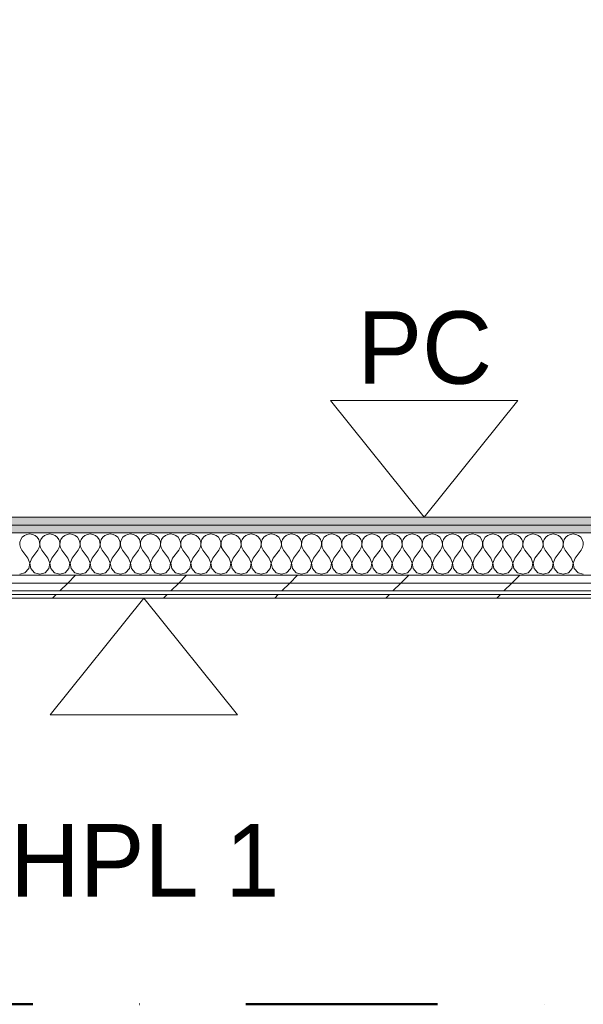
# Model space of a CAD drawing. Header units: millimetres. Extents: x -30280 to 22128, y -17757 to 4746.
# Tile 135 of 173: x -3350 to -2417, y -17757 to -16126. Entities that reach past the tile are written whole.
import ezdxf

# ---------------------------------------------------------------- set-up
doc = ezdxf.new("R2010")
doc.units = ezdxf.units.MM
doc.header["$MEASUREMENT"] = 0
doc.linetypes.add('Punto & Rayas', pattern=[670.277762, 317.5, -176.388889, 0, -176.388874])
doc.linetypes.add('Wipeout_Contour', pattern=[1000, 0, -1000])
for name, color, linetype, lineweight, true_color in [('01_2D_Ambit_Pluma_Nº__242', 7, 'Continuous', 50, 0xfb0013), ('Nuevo_08_E_Envans secs_Pluma_Nº__102', 7, 'Continuous', 5, 0xcccccc), ('Nuevo_08_E_Envans secs_Pluma_Nº__171', 171, 'Continuous', 13, 0xaaaaff), ('Nuevo_08_E_Envans secs_Pluma_Nº__177', 7, 'Continuous', 15, 0xf7e046), ('Nuevo_08_E_Envans secs_Pluma_Nº__79', 7, 'Continuous', 5, 0xaaffd5)]:
    doc.layers.add(name, color=color, linetype=linetype, lineweight=lineweight, true_color=true_color)
doc.layers.add('Nuevo_01_2D_Acabats_Pluma_Nº__20', color=1, linetype='Continuous', lineweight=5)
doc.layers.add('Nuevo_08_E_Envans secs_Pluma_Nº__1', color=7, linetype='Continuous', lineweight=5)
doc.layers.add('Nuevo_08_E_Envans secs', color=7, linetype='Continuous')
doc.styles.add('Estilo_Generado_1', font='txt')
pattern_1 = [(45, (0, 0), (-183.8478, 183.8478), [195, -65]), (45, (7e-14, 183.85), (-183.8478, 183.8478), [195, -65])]

# ---------------------------------------------------------------- blocks, each defined once
blk = doc.blocks.new('*X452')
at = {"layer": 'Nuevo_08_E_Envans secs_Pluma_Nº__102', "color": 254, "linetype": 'Continuous', "lineweight": 5, "true_color": 0xcccccc}
for p, q in [((-3348.2, -16986.9), (-3349.7, -16991.2)), ((-3345.6, -16983.1), (-3348.2, -16986.9)), ((-3342.1, -16980.1), (-3345.6, -16983.1)), ((-3337.9, -16978.3), (-3342.1, -16980.1)), ((-3333.3, -16977.6), (-3337.9, -16978.3)), ((-3328.8, -16978.3), (-3333.3, -16977.6)), ((-3324.6, -16980.1), (-3328.8, -16978.3)), ((-3321, -16983.1), (-3324.6, -16980.1)), ((-3318.4, -16986.9), (-3321, -16983.1)), ((-3317, -16991.2), (-3318.4, -16986.9)), ((-3314.9, -16986.9), (-3316.4, -16991.2)), ((-3312.3, -16983.1), (-3314.9, -16986.9)), ((-3308.8, -16980.1), (-3312.3, -16983.1)), ((-3304.6, -16978.3), (-3308.8, -16980.1)), ((-3300, -16977.6), (-3304.6, -16978.3)), ((-3295.4, -16978.3), (-3300, -16977.6)), ((-3291.2, -16980.1), (-3295.4, -16978.3)), ((-3287.7, -16983.1), (-3291.2, -16980.1)), ((-3285.1, -16986.9), (-3287.7, -16983.1)), ((-3283.6, -16991.2), (-3285.1, -16986.9)), ((-3281.6, -16986.9), (-3283, -16991.2)), ((-3279, -16983.1), (-3281.6, -16986.9)), ((-3275.4, -16980.1), (-3279, -16983.1)), ((-3271.2, -16978.3), (-3275.4, -16980.1)), ((-3266.7, -16977.6), (-3271.2, -16978.3)), ((-3262.1, -16978.3), (-3266.7, -16977.6)), ((-3257.9, -16980.1), (-3262.1, -16978.3)), ((-3254.4, -16983.1), (-3257.9, -16980.1)), ((-3251.8, -16986.9), (-3254.4, -16983.1)), ((-3250.3, -16991.2), (-3251.8, -16986.9)), ((-3248.2, -16986.9), (-3249.7, -16991.2)), ((-3245.6, -16983.1), (-3248.2, -16986.9)), ((-3242.1, -16980.1), (-3245.6, -16983.1)), ((-3237.9, -16978.3), (-3242.1, -16980.1)), ((-3233.3, -16977.6), (-3237.9, -16978.3)), ((-3228.8, -16978.3), (-3233.3, -16977.6)), ((-3224.6, -16980.1), (-3228.8, -16978.3)), ((-3221, -16983.1), (-3224.6, -16980.1)), ((-3218.4, -16986.9), (-3221, -16983.1)), ((-3217, -16991.2), (-3218.4, -16986.9)), ((-3214.9, -16986.9), (-3216.4, -16991.2)), ((-3212.3, -16983.1), (-3214.9, -16986.9)), ((-3208.8, -16980.1), (-3212.3, -16983.1)), ((-3204.6, -16978.3), (-3208.8, -16980.1)), ((-3200, -16977.6), (-3204.6, -16978.3)), ((-3195.4, -16978.3), (-3200, -16977.6)), ((-3191.2, -16980.1), (-3195.4, -16978.3)), ((-3187.7, -16983.1), (-3191.2, -16980.1)), ((-3185.1, -16986.9), (-3187.7, -16983.1)), ((-3183.6, -16991.2), (-3185.1, -16986.9)), ((-3181.6, -16986.9), (-3183, -16991.2)), ((-3179, -16983.1), (-3181.6, -16986.9)), ((-3175.4, -16980.1), (-3179, -16983.1)), ((-3171.2, -16978.3), (-3175.4, -16980.1)), ((-3166.7, -16977.6), (-3171.2, -16978.3)), ((-3162.1, -16978.3), (-3166.7, -16977.6)), ((-3157.9, -16980.1), (-3162.1, -16978.3)), ((-3154.4, -16983.1), (-3157.9, -16980.1)), ((-3151.8, -16986.9), (-3154.4, -16983.1)), ((-3150.3, -16991.2), (-3151.8, -16986.9)), ((-3148.2, -16986.9), (-3149.7, -16991.2)), ((-3145.6, -16983.1), (-3148.2, -16986.9)), ((-3142.1, -16980.1), (-3145.6, -16983.1)), ((-3137.9, -16978.3), (-3142.1, -16980.1)), ((-3133.3, -16977.6), (-3137.9, -16978.3)), ((-3128.8, -16978.3), (-3133.3, -16977.6)), ((-3124.6, -16980.1), (-3128.8, -16978.3)), ((-3121, -16983.1), (-3124.6, -16980.1)), ((-3118.4, -16986.9), (-3121, -16983.1)), ((-3117, -16991.2), (-3118.4, -16986.9)), ((-3114.9, -16986.9), (-3116.4, -16991.2)), ((-3112.3, -16983.1), (-3114.9, -16986.9)), ((-3108.8, -16980.1), (-3112.3, -16983.1)), ((-3104.6, -16978.3), (-3108.8, -16980.1)), ((-3100, -16977.6), (-3104.6, -16978.3)), ((-3095.4, -16978.3), (-3100, -16977.6)), ((-3091.2, -16980.1), (-3095.4, -16978.3)), ((-3087.7, -16983.1), (-3091.2, -16980.1)), ((-3085.1, -16986.9), (-3087.7, -16983.1)), ((-3083.6, -16991.2), (-3085.1, -16986.9)), ((-3081.6, -16986.9), (-3083, -16991.2)), ((-3079, -16983.1), (-3081.6, -16986.9)), ((-3075.4, -16980.1), (-3079, -16983.1)), ((-3071.2, -16978.3), (-3075.4, -16980.1)), ((-3066.7, -16977.6), (-3071.2, -16978.3)), ((-3062.1, -16978.3), (-3066.7, -16977.6)), ((-3057.9, -16980.1), (-3062.1, -16978.3)), ((-3054.4, -16983.1), (-3057.9, -16980.1)), ((-3051.8, -16986.9), (-3054.4, -16983.1)), ((-3050.3, -16991.2), (-3051.8, -16986.9)), ((-3048.2, -16986.9), (-3049.7, -16991.2)), ((-3045.6, -16983.1), (-3048.2, -16986.9)), ((-3042.1, -16980.1), (-3045.6, -16983.1)), ((-3037.9, -16978.3), (-3042.1, -16980.1)), ((-3033.3, -16977.6), (-3037.9, -16978.3)), ((-3028.8, -16978.3), (-3033.3, -16977.6)), ((-3024.6, -16980.1), (-3028.8, -16978.3)), ((-3021, -16983.1), (-3024.6, -16980.1)), ((-3018.4, -16986.9), (-3021, -16983.1)), ((-3017, -16991.2), (-3018.4, -16986.9)), ((-3014.9, -16986.9), (-3016.4, -16991.2)), ((-3012.3, -16983.1), (-3014.9, -16986.9)), ((-3008.8, -16980.1), (-3012.3, -16983.1)), ((-3004.6, -16978.3), (-3008.8, -16980.1)), ((-3000, -16977.6), (-3004.6, -16978.3)), ((-2995.4, -16978.3), (-3000, -16977.6)), ((-2991.2, -16980.1), (-2995.4, -16978.3)), ((-2987.7, -16983.1), (-2991.2, -16980.1)), ((-2985.1, -16986.9), (-2987.7, -16983.1)), ((-2983.6, -16991.2), (-2985.1, -16986.9)), ((-2981.6, -16986.9), (-2983, -16991.2)), ((-2979, -16983.1), (-2981.6, -16986.9)), ((-2975.4, -16980.1), (-2979, -16983.1)), ((-2971.2, -16978.3), (-2975.4, -16980.1)), ((-2966.7, -16977.6), (-2971.2, -16978.3)), ((-2962.1, -16978.3), (-2966.7, -16977.6)), ((-2957.9, -16980.1), (-2962.1, -16978.3)), ((-2954.4, -16983.1), (-2957.9, -16980.1)), ((-2951.8, -16986.9), (-2954.4, -16983.1)), ((-2950.3, -16991.2), (-2951.8, -16986.9)), ((-2948.2, -16986.9), (-2949.7, -16991.2)), ((-2945.6, -16983.1), (-2948.2, -16986.9)), ((-2942.1, -16980.1), (-2945.6, -16983.1)), ((-2937.9, -16978.3), (-2942.1, -16980.1)), ((-2933.3, -16977.6), (-2937.9, -16978.3)), ((-2928.8, -16978.3), (-2933.3, -16977.6)), ((-2924.6, -16980.1), (-2928.8, -16978.3)), ((-2921, -16983.1), (-2924.6, -16980.1)), ((-2918.4, -16986.9), (-2921, -16983.1)), ((-2917, -16991.2), (-2918.4, -16986.9)), ((-2914.9, -16986.9), (-2916.4, -16991.2)), ((-2912.3, -16983.1), (-2914.9, -16986.9)), ((-2908.8, -16980.1), (-2912.3, -16983.1)), ((-2904.6, -16978.3), (-2908.8, -16980.1)), ((-2900, -16977.6), (-2904.6, -16978.3)), ((-2895.4, -16978.3), (-2900, -16977.6)), ((-2891.2, -16980.1), (-2895.4, -16978.3)), ((-2887.7, -16983.1), (-2891.2, -16980.1)), ((-2885.1, -16986.9), (-2887.7, -16983.1)), ((-2883.6, -16991.2), (-2885.1, -16986.9)), ((-2881.6, -16986.9), (-2883, -16991.2)), ((-2879, -16983.1), (-2881.6, -16986.9)), ((-2875.4, -16980.1), (-2879, -16983.1)), ((-2871.2, -16978.3), (-2875.4, -16980.1)), ((-2866.7, -16977.6), (-2871.2, -16978.3)), ((-2862.1, -16978.3), (-2866.7, -16977.6)), ((-2857.9, -16980.1), (-2862.1, -16978.3)), ((-2854.4, -16983.1), (-2857.9, -16980.1)), ((-2851.8, -16986.9), (-2854.4, -16983.1)), ((-2850.3, -16991.2), (-2851.8, -16986.9)), ((-2848.2, -16986.9), (-2849.7, -16991.2)), ((-2845.6, -16983.1), (-2848.2, -16986.9)), ((-2842.1, -16980.1), (-2845.6, -16983.1)), ((-2837.9, -16978.3), (-2842.1, -16980.1)), ((-2833.3, -16977.6), (-2837.9, -16978.3)), ((-2828.8, -16978.3), (-2833.3, -16977.6)), ((-2824.6, -16980.1), (-2828.8, -16978.3)), ((-2821, -16983.1), (-2824.6, -16980.1)), ((-2818.4, -16986.9), (-2821, -16983.1)), ((-2817, -16991.2), (-2818.4, -16986.9)), ((-2814.9, -16986.9), (-2816.4, -16991.2)), ((-2812.3, -16983.1), (-2814.9, -16986.9)), ((-2808.8, -16980.1), (-2812.3, -16983.1)), ((-2804.6, -16978.3), (-2808.8, -16980.1)), ((-2800, -16977.6), (-2804.6, -16978.3)), ((-2795.4, -16978.3), (-2800, -16977.6)), ((-2791.2, -16980.1), (-2795.4, -16978.3)), ((-2787.7, -16983.1), (-2791.2, -16980.1)), ((-2785.1, -16986.9), (-2787.7, -16983.1)), ((-2783.6, -16991.2), (-2785.1, -16986.9)), ((-2781.6, -16986.9), (-2783, -16991.2)), ((-2779, -16983.1), (-2781.6, -16986.9)), ((-2775.4, -16980.1), (-2779, -16983.1)), ((-2771.2, -16978.3), (-2775.4, -16980.1)), ((-2766.7, -16977.6), (-2771.2, -16978.3)), ((-2762.1, -16978.3), (-2766.7, -16977.6)), ((-2757.9, -16980.1), (-2762.1, -16978.3)), ((-2754.4, -16983.1), (-2757.9, -16980.1)), ((-2751.8, -16986.9), (-2754.4, -16983.1)), ((-2750.3, -16991.2), (-2751.8, -16986.9)), ((-2748.2, -16986.9), (-2749.7, -16991.2)), ((-2745.6, -16983.1), (-2748.2, -16986.9)), ((-2742.1, -16980.1), (-2745.6, -16983.1)), ((-2737.9, -16978.3), (-2742.1, -16980.1)), ((-2733.3, -16977.6), (-2737.9, -16978.3)), ((-2728.8, -16978.3), (-2733.3, -16977.6)), ((-2724.6, -16980.1), (-2728.8, -16978.3)), ((-2721, -16983.1), (-2724.6, -16980.1)), ((-2718.4, -16986.9), (-2721, -16983.1)), ((-2717, -16991.2), (-2718.4, -16986.9)), ((-2714.9, -16986.9), (-2716.4, -16991.2)), ((-2712.3, -16983.1), (-2714.9, -16986.9)), ((-2708.8, -16980.1), (-2712.3, -16983.1)), ((-2704.6, -16978.3), (-2708.8, -16980.1)), ((-2700, -16977.6), (-2704.6, -16978.3)), ((-2695.4, -16978.3), (-2700, -16977.6)), ((-2691.2, -16980.1), (-2695.4, -16978.3)), ((-2687.7, -16983.1), (-2691.2, -16980.1)), ((-2685.1, -16986.9), (-2687.7, -16983.1)), ((-2683.6, -16991.2), (-2685.1, -16986.9)), ((-2681.6, -16986.9), (-2683, -16991.2)), ((-2679, -16983.1), (-2681.6, -16986.9)), ((-2675.4, -16980.1), (-2679, -16983.1)), ((-2671.2, -16978.3), (-2675.4, -16980.1)), ((-2666.7, -16977.6), (-2671.2, -16978.3)), ((-2662.1, -16978.3), (-2666.7, -16977.6)), ((-2657.9, -16980.1), (-2662.1, -16978.3)), ((-2654.4, -16983.1), (-2657.9, -16980.1)), ((-2651.8, -16986.9), (-2654.4, -16983.1)), ((-2650.3, -16991.2), (-2651.8, -16986.9)), ((-2648.2, -16986.9), (-2649.7, -16991.2)), ((-2645.6, -16983.1), (-2648.2, -16986.9)), ((-2642.1, -16980.1), (-2645.6, -16983.1)), ((-2637.9, -16978.3), (-2642.1, -16980.1)), ((-2633.3, -16977.6), (-2637.9, -16978.3)), ((-2628.8, -16978.3), (-2633.3, -16977.6)), ((-2624.6, -16980.1), (-2628.8, -16978.3)), ((-2621, -16983.1), (-2624.6, -16980.1)), ((-2618.4, -16986.9), (-2621, -16983.1)), ((-2617, -16991.2), (-2618.4, -16986.9)), ((-2614.9, -16986.9), (-2616.4, -16991.2)), ((-2612.3, -16983.1), (-2614.9, -16986.9)), ((-2608.8, -16980.1), (-2612.3, -16983.1)), ((-2604.6, -16978.3), (-2608.8, -16980.1)), ((-2600, -16977.6), (-2604.6, -16978.3)), ((-2595.4, -16978.3), (-2600, -16977.6)), ((-2591.2, -16980.1), (-2595.4, -16978.3)), ((-2587.7, -16983.1), (-2591.2, -16980.1)), ((-2585.1, -16986.9), (-2587.7, -16983.1)), ((-2583.6, -16991.2), (-2585.1, -16986.9)), ((-2581.6, -16986.9), (-2583, -16991.2)), ((-2579, -16983.1), (-2581.6, -16986.9)), ((-2575.4, -16980.1), (-2579, -16983.1)), ((-2571.2, -16978.3), (-2575.4, -16980.1)), ((-2566.7, -16977.6), (-2571.2, -16978.3)), ((-2562.1, -16978.3), (-2566.7, -16977.6)), ((-2557.9, -16980.1), (-2562.1, -16978.3)), ((-2554.4, -16983.1), (-2557.9, -16980.1)), ((-2551.8, -16986.9), (-2554.4, -16983.1)), ((-2550.3, -16991.2), (-2551.8, -16986.9)), ((-2548.2, -16986.9), (-2549.7, -16991.2)), ((-2545.6, -16983.1), (-2548.2, -16986.9)), ((-2542.1, -16980.1), (-2545.6, -16983.1)), ((-2537.9, -16978.3), (-2542.1, -16980.1)), ((-2533.3, -16977.6), (-2537.9, -16978.3)), ((-2528.8, -16978.3), (-2533.3, -16977.6)), ((-2524.6, -16980.1), (-2528.8, -16978.3)), ((-2521, -16983.1), (-2524.6, -16980.1)), ((-2518.4, -16986.9), (-2521, -16983.1)), ((-2517, -16991.2), (-2518.4, -16986.9)), ((-2514.9, -16986.9), (-2516.4, -16991.2)), ((-2512.3, -16983.1), (-2514.9, -16986.9)), ((-2508.8, -16980.1), (-2512.3, -16983.1)), ((-2504.6, -16978.3), (-2508.8, -16980.1)), ((-2500, -16977.6), (-2504.6, -16978.3)), ((-2495.4, -16978.3), (-2500, -16977.6)), ((-2491.2, -16980.1), (-2495.4, -16978.3)), ((-2487.7, -16983.1), (-2491.2, -16980.1)), ((-2485.1, -16986.9), (-2487.7, -16983.1)), ((-2483.6, -16991.2), (-2485.1, -16986.9)), ((-2481.6, -16986.9), (-2483, -16991.2)), ((-2479, -16983.1), (-2481.6, -16986.9)), ((-2475.4, -16980.1), (-2479, -16983.1)), ((-2471.2, -16978.3), (-2475.4, -16980.1)), ((-2466.7, -16977.6), (-2471.2, -16978.3)), ((-2462.1, -16978.3), (-2466.7, -16977.6)), ((-2457.9, -16980.1), (-2462.1, -16978.3)), ((-2454.4, -16983.1), (-2457.9, -16980.1)), ((-2451.8, -16986.9), (-2454.4, -16983.1)), ((-2450.3, -16991.2), (-2451.8, -16986.9)), ((-2448.2, -16986.9), (-2449.7, -16991.2)), ((-2445.6, -16983.1), (-2448.2, -16986.9)), ((-2442.1, -16980.1), (-2445.6, -16983.1)), ((-2437.9, -16978.3), (-2442.1, -16980.1)), ((-2433.3, -16977.6), (-2437.9, -16978.3)), ((-2428.8, -16978.3), (-2433.3, -16977.6)), ((-2424.6, -16980.1), (-2428.8, -16978.3)), ((-2421, -16983.1), (-2424.6, -16980.1)), ((-2418.4, -16986.9), (-2421, -16983.1)), ((-2417, -16991.2), (-2418.4, -16986.9)), ((-3349.7, -16991.2), (-3349.9, -16995.8)), ((-3349.9, -16995.8), (-3348.9, -17000.3)), ((-3348.9, -17000.3), (-3346.7, -17004.3)), ((-3336.7, -17017.6), (-3346.7, -17004.3)), ((-3330, -17017.6), (-3320, -17004.3)), ((-3320, -17004.3), (-3317.8, -17000.3)), ((-3317.8, -17000.3), (-3316.7, -16995.8)), ((-3316.7, -16995.8), (-3317, -16991.2)), ((-3316.4, -16991.2), (-3316.6, -16995.8)), ((-3316.6, -16995.8), (-3315.6, -17000.3)), ((-3315.6, -17000.3), (-3313.3, -17004.3)), ((-3303.3, -17017.6), (-3313.3, -17004.3)), ((-3296.7, -17017.6), (-3286.7, -17004.3)), ((-3286.7, -17004.3), (-3284.4, -17000.3)), ((-3284.4, -17000.3), (-3283.4, -16995.8)), ((-3283.4, -16995.8), (-3283.6, -16991.2)), ((-3283, -16991.2), (-3283.3, -16995.8)), ((-3283.3, -16995.8), (-3282.2, -17000.3)), ((-3282.2, -17000.3), (-3280, -17004.3)), ((-3270, -17017.6), (-3280, -17004.3)), ((-3263.3, -17017.6), (-3253.3, -17004.3)), ((-3253.3, -17004.3), (-3251.1, -17000.3)), ((-3251.1, -17000.3), (-3250.1, -16995.8)), ((-3250.1, -16995.8), (-3250.3, -16991.2)), ((-3249.7, -16991.2), (-3249.9, -16995.8)), ((-3249.9, -16995.8), (-3248.9, -17000.3)), ((-3248.9, -17000.3), (-3246.7, -17004.3)), ((-3236.7, -17017.6), (-3246.7, -17004.3)), ((-3230, -17017.6), (-3220, -17004.3)), ((-3220, -17004.3), (-3217.8, -17000.3)), ((-3217.8, -17000.3), (-3216.7, -16995.8)), ((-3216.7, -16995.8), (-3217, -16991.2)), ((-3216.4, -16991.2), (-3216.6, -16995.8)), ((-3216.6, -16995.8), (-3215.6, -17000.3)), ((-3215.6, -17000.3), (-3213.3, -17004.3)), ((-3203.3, -17017.6), (-3213.3, -17004.3)), ((-3196.7, -17017.6), (-3186.7, -17004.3)), ((-3186.7, -17004.3), (-3184.4, -17000.3)), ((-3184.4, -17000.3), (-3183.4, -16995.8)), ((-3183.4, -16995.8), (-3183.6, -16991.2)), ((-3183, -16991.2), (-3183.3, -16995.8)), ((-3183.3, -16995.8), (-3182.2, -17000.3)), ((-3182.2, -17000.3), (-3180, -17004.3)), ((-3170, -17017.6), (-3180, -17004.3)), ((-3163.3, -17017.6), (-3153.3, -17004.3)), ((-3153.3, -17004.3), (-3151.1, -17000.3)), ((-3151.1, -17000.3), (-3150.1, -16995.8)), ((-3150.1, -16995.8), (-3150.3, -16991.2)), ((-3149.7, -16991.2), (-3149.9, -16995.8)), ((-3149.9, -16995.8), (-3148.9, -17000.3)), ((-3148.9, -17000.3), (-3146.7, -17004.3)), ((-3136.7, -17017.6), (-3146.7, -17004.3)), ((-3130, -17017.6), (-3120, -17004.3)), ((-3120, -17004.3), (-3117.8, -17000.3)), ((-3117.8, -17000.3), (-3116.7, -16995.8)), ((-3116.7, -16995.8), (-3117, -16991.2)), ((-3116.4, -16991.2), (-3116.6, -16995.8)), ((-3116.6, -16995.8), (-3115.6, -17000.3)), ((-3115.6, -17000.3), (-3113.3, -17004.3)), ((-3103.3, -17017.6), (-3113.3, -17004.3)), ((-3096.7, -17017.6), (-3086.7, -17004.3)), ((-3086.7, -17004.3), (-3084.4, -17000.3)), ((-3084.4, -17000.3), (-3083.4, -16995.8)), ((-3083.4, -16995.8), (-3083.6, -16991.2)), ((-3083, -16991.2), (-3083.3, -16995.8)), ((-3083.3, -16995.8), (-3082.2, -17000.3)), ((-3082.2, -17000.3), (-3080, -17004.3)), ((-3070, -17017.6), (-3080, -17004.3)), ((-3063.3, -17017.6), (-3053.3, -17004.3)), ((-3053.3, -17004.3), (-3051.1, -17000.3)), ((-3051.1, -17000.3), (-3050.1, -16995.8)), ((-3050.1, -16995.8), (-3050.3, -16991.2)), ((-3049.7, -16991.2), (-3049.9, -16995.8)), ((-3049.9, -16995.8), (-3048.9, -17000.3)), ((-3048.9, -17000.3), (-3046.7, -17004.3)), ((-3036.7, -17017.6), (-3046.7, -17004.3)), ((-3030, -17017.6), (-3020, -17004.3)), ((-3020, -17004.3), (-3017.8, -17000.3)), ((-3017.8, -17000.3), (-3016.7, -16995.8)), ((-3016.7, -16995.8), (-3017, -16991.2)), ((-3016.4, -16991.2), (-3016.6, -16995.8)), ((-3016.6, -16995.8), (-3015.6, -17000.3)), ((-3015.6, -17000.3), (-3013.3, -17004.3)), ((-3003.3, -17017.6), (-3013.3, -17004.3)), ((-2996.7, -17017.6), (-2986.7, -17004.3)), ((-2986.7, -17004.3), (-2984.4, -17000.3)), ((-2984.4, -17000.3), (-2983.4, -16995.8)), ((-2983.4, -16995.8), (-2983.6, -16991.2)), ((-2983, -16991.2), (-2983.3, -16995.8)), ((-2983.3, -16995.8), (-2982.2, -17000.3)), ((-2982.2, -17000.3), (-2980, -17004.3)), ((-2970, -17017.6), (-2980, -17004.3)), ((-2963.3, -17017.6), (-2953.3, -17004.3)), ((-2953.3, -17004.3), (-2951.1, -17000.3)), ((-2951.1, -17000.3), (-2950.1, -16995.8)), ((-2950.1, -16995.8), (-2950.3, -16991.2)), ((-2949.7, -16991.2), (-2949.9, -16995.8)), ((-2949.9, -16995.8), (-2948.9, -17000.3)), ((-2948.9, -17000.3), (-2946.7, -17004.3)), ((-2936.7, -17017.6), (-2946.7, -17004.3)), ((-2930, -17017.6), (-2920, -17004.3)), ((-2920, -17004.3), (-2917.8, -17000.3)), ((-2917.8, -17000.3), (-2916.7, -16995.8)), ((-2916.7, -16995.8), (-2917, -16991.2)), ((-2916.4, -16991.2), (-2916.6, -16995.8)), ((-2916.6, -16995.8), (-2915.6, -17000.3)), ((-2915.6, -17000.3), (-2913.3, -17004.3)), ((-2903.3, -17017.6), (-2913.3, -17004.3)), ((-2896.7, -17017.6), (-2886.7, -17004.3)), ((-2886.7, -17004.3), (-2884.4, -17000.3)), ((-2884.4, -17000.3), (-2883.4, -16995.8)), ((-2883.4, -16995.8), (-2883.6, -16991.2)), ((-2883, -16991.2), (-2883.3, -16995.8)), ((-2883.3, -16995.8), (-2882.2, -17000.3)), ((-2882.2, -17000.3), (-2880, -17004.3)), ((-2870, -17017.6), (-2880, -17004.3)), ((-2863.3, -17017.6), (-2853.3, -17004.3)), ((-2853.3, -17004.3), (-2851.1, -17000.3)), ((-2851.1, -17000.3), (-2850.1, -16995.8)), ((-2850.1, -16995.8), (-2850.3, -16991.2)), ((-2849.7, -16991.2), (-2849.9, -16995.8)), ((-2849.9, -16995.8), (-2848.9, -17000.3)), ((-2848.9, -17000.3), (-2846.7, -17004.3)), ((-2836.7, -17017.6), (-2846.7, -17004.3)), ((-2830, -17017.6), (-2820, -17004.3)), ((-2820, -17004.3), (-2817.8, -17000.3)), ((-2817.8, -17000.3), (-2816.7, -16995.8)), ((-2816.7, -16995.8), (-2817, -16991.2)), ((-2816.4, -16991.2), (-2816.6, -16995.8)), ((-2816.6, -16995.8), (-2815.6, -17000.3)), ((-2815.6, -17000.3), (-2813.3, -17004.3)), ((-2803.3, -17017.6), (-2813.3, -17004.3)), ((-2796.7, -17017.6), (-2786.7, -17004.3)), ((-2786.7, -17004.3), (-2784.4, -17000.3)), ((-2784.4, -17000.3), (-2783.4, -16995.8)), ((-2783.4, -16995.8), (-2783.6, -16991.2)), ((-2783, -16991.2), (-2783.3, -16995.8)), ((-2783.3, -16995.8), (-2782.2, -17000.3)), ((-2782.2, -17000.3), (-2780, -17004.3)), ((-2770, -17017.6), (-2780, -17004.3)), ((-2763.3, -17017.6), (-2753.3, -17004.3)), ((-2753.3, -17004.3), (-2751.1, -17000.3)), ((-2751.1, -17000.3), (-2750.1, -16995.8)), ((-2750.1, -16995.8), (-2750.3, -16991.2)), ((-2749.7, -16991.2), (-2749.9, -16995.8)), ((-2749.9, -16995.8), (-2748.9, -17000.3)), ((-2748.9, -17000.3), (-2746.7, -17004.3)), ((-2736.7, -17017.6), (-2746.7, -17004.3)), ((-2730, -17017.6), (-2720, -17004.3)), ((-2720, -17004.3), (-2717.8, -17000.3)), ((-2717.8, -17000.3), (-2716.7, -16995.8)), ((-2716.7, -16995.8), (-2717, -16991.2)), ((-2716.4, -16991.2), (-2716.6, -16995.8)), ((-2716.6, -16995.8), (-2715.6, -17000.3)), ((-2715.6, -17000.3), (-2713.3, -17004.3)), ((-2703.3, -17017.6), (-2713.3, -17004.3)), ((-2696.7, -17017.6), (-2686.7, -17004.3)), ((-2686.7, -17004.3), (-2684.4, -17000.3)), ((-2684.4, -17000.3), (-2683.4, -16995.8)), ((-2683.4, -16995.8), (-2683.6, -16991.2)), ((-2683, -16991.2), (-2683.3, -16995.8)), ((-2683.3, -16995.8), (-2682.2, -17000.3)), ((-2682.2, -17000.3), (-2680, -17004.3)), ((-2670, -17017.6), (-2680, -17004.3)), ((-2663.3, -17017.6), (-2653.3, -17004.3)), ((-2653.3, -17004.3), (-2651.1, -17000.3)), ((-2651.1, -17000.3), (-2650.1, -16995.8)), ((-2650.1, -16995.8), (-2650.3, -16991.2)), ((-2649.7, -16991.2), (-2649.9, -16995.8)), ((-2649.9, -16995.8), (-2648.9, -17000.3)), ((-2648.9, -17000.3), (-2646.7, -17004.3)), ((-2636.7, -17017.6), (-2646.7, -17004.3)), ((-2630, -17017.6), (-2620, -17004.3)), ((-2620, -17004.3), (-2617.8, -17000.3)), ((-2617.8, -17000.3), (-2616.7, -16995.8)), ((-2616.7, -16995.8), (-2617, -16991.2)), ((-2616.4, -16991.2), (-2616.6, -16995.8)), ((-2616.6, -16995.8), (-2615.6, -17000.3)), ((-2615.6, -17000.3), (-2613.3, -17004.3)), ((-2603.3, -17017.6), (-2613.3, -17004.3)), ((-2596.7, -17017.6), (-2586.7, -17004.3)), ((-2586.7, -17004.3), (-2584.4, -17000.3)), ((-2584.4, -17000.3), (-2583.4, -16995.8)), ((-2583.4, -16995.8), (-2583.6, -16991.2)), ((-2583, -16991.2), (-2583.3, -16995.8)), ((-2583.3, -16995.8), (-2582.2, -17000.3)), ((-2582.2, -17000.3), (-2580, -17004.3)), ((-2570, -17017.6), (-2580, -17004.3)), ((-2563.3, -17017.6), (-2553.3, -17004.3)), ((-2553.3, -17004.3), (-2551.1, -17000.3)), ((-2551.1, -17000.3), (-2550.1, -16995.8)), ((-2550.1, -16995.8), (-2550.3, -16991.2)), ((-2549.7, -16991.2), (-2549.9, -16995.8)), ((-2549.9, -16995.8), (-2548.9, -17000.3)), ((-2548.9, -17000.3), (-2546.7, -17004.3)), ((-2536.7, -17017.6), (-2546.7, -17004.3)), ((-2530, -17017.6), (-2520, -17004.3)), ((-2520, -17004.3), (-2517.8, -17000.3)), ((-2517.8, -17000.3), (-2516.7, -16995.8)), ((-2516.7, -16995.8), (-2517, -16991.2)), ((-2516.4, -16991.2), (-2516.6, -16995.8)), ((-2516.6, -16995.8), (-2515.6, -17000.3)), ((-2515.6, -17000.3), (-2513.3, -17004.3)), ((-2503.3, -17017.6), (-2513.3, -17004.3)), ((-2496.7, -17017.6), (-2486.7, -17004.3)), ((-2486.7, -17004.3), (-2484.4, -17000.3)), ((-2484.4, -17000.3), (-2483.4, -16995.8)), ((-2483.4, -16995.8), (-2483.6, -16991.2)), ((-2483, -16991.2), (-2483.3, -16995.8)), ((-2483.3, -16995.8), (-2482.2, -17000.3)), ((-2482.2, -17000.3), (-2480, -17004.3)), ((-2470, -17017.6), (-2480, -17004.3)), ((-2463.3, -17017.6), (-2453.3, -17004.3)), ((-2453.3, -17004.3), (-2451.1, -17000.3)), ((-2451.1, -17000.3), (-2450.1, -16995.8)), ((-2450.1, -16995.8), (-2450.3, -16991.2)), ((-2449.7, -16991.2), (-2449.9, -16995.8)), ((-2449.9, -16995.8), (-2448.9, -17000.3)), ((-2448.9, -17000.3), (-2446.7, -17004.3)), ((-2436.7, -17017.6), (-2446.7, -17004.3)), ((-2430, -17017.6), (-2420, -17004.3)), ((-2420, -17004.3), (-2417.8, -17000.3)), ((-2417.8, -17000.3), (-2416.7, -16995.8)), ((-2416.7, -16995.8), (-2417, -16991.2)), ((-3333.4, -17026.1), (-3336.7, -17017.6)), ((-3330, -17017.6), (-3333.3, -17026.1)), ((-3300.1, -17026.1), (-3303.3, -17017.6)), ((-3296.7, -17017.6), (-3299.9, -17026.1)), ((-3266.7, -17026.1), (-3270, -17017.6)), ((-3263.3, -17017.6), (-3266.6, -17026.1)), ((-3233.4, -17026.1), (-3236.7, -17017.6)), ((-3230, -17017.6), (-3233.3, -17026.1)), ((-3200.1, -17026.1), (-3203.3, -17017.6)), ((-3196.7, -17017.6), (-3199.9, -17026.1)), ((-3166.7, -17026.1), (-3170, -17017.6)), ((-3163.3, -17017.6), (-3166.6, -17026.1)), ((-3133.4, -17026.1), (-3136.7, -17017.6)), ((-3130, -17017.6), (-3133.3, -17026.1)), ((-3100.1, -17026.1), (-3103.3, -17017.6)), ((-3096.7, -17017.6), (-3099.9, -17026.1)), ((-3066.7, -17026.1), (-3070, -17017.6)), ((-3063.3, -17017.6), (-3066.6, -17026.1)), ((-3033.4, -17026.1), (-3036.7, -17017.6)), ((-3030, -17017.6), (-3033.3, -17026.1)), ((-3000.1, -17026.1), (-3003.3, -17017.6)), ((-2996.7, -17017.6), (-2999.9, -17026.1)), ((-2966.7, -17026.1), (-2970, -17017.6)), ((-2963.3, -17017.6), (-2966.6, -17026.1)), ((-2933.4, -17026.1), (-2936.7, -17017.6)), ((-2930, -17017.6), (-2933.3, -17026.1)), ((-2900.1, -17026.1), (-2903.3, -17017.6)), ((-2896.7, -17017.6), (-2899.9, -17026.1)), ((-2866.7, -17026.1), (-2870, -17017.6)), ((-2863.3, -17017.6), (-2866.6, -17026.1)), ((-2833.4, -17026.1), (-2836.7, -17017.6)), ((-2830, -17017.6), (-2833.3, -17026.1)), ((-2800.1, -17026.1), (-2803.3, -17017.6)), ((-2796.7, -17017.6), (-2799.9, -17026.1)), ((-2766.7, -17026.1), (-2770, -17017.6)), ((-2763.3, -17017.6), (-2766.6, -17026.1)), ((-2733.4, -17026.1), (-2736.7, -17017.6)), ((-2730, -17017.6), (-2733.3, -17026.1)), ((-2700.1, -17026.1), (-2703.3, -17017.6)), ((-2696.7, -17017.6), (-2699.9, -17026.1)), ((-2666.7, -17026.1), (-2670, -17017.6)), ((-2663.3, -17017.6), (-2666.6, -17026.1)), ((-2633.4, -17026.1), (-2636.7, -17017.6)), ((-2630, -17017.6), (-2633.3, -17026.1)), ((-2600.1, -17026.1), (-2603.3, -17017.6)), ((-2596.7, -17017.6), (-2599.9, -17026.1)), ((-2566.7, -17026.1), (-2570, -17017.6)), ((-2563.3, -17017.6), (-2566.6, -17026.1)), ((-2533.4, -17026.1), (-2536.7, -17017.6)), ((-2530, -17017.6), (-2533.3, -17026.1)), ((-2500.1, -17026.1), (-2503.3, -17017.6)), ((-2496.7, -17017.6), (-2499.9, -17026.1)), ((-2466.7, -17026.1), (-2470, -17017.6)), ((-2463.3, -17017.6), (-2466.6, -17026.1)), ((-2433.4, -17026.1), (-2436.7, -17017.6)), ((-2430, -17017.6), (-2433.3, -17026.1)), ((-3341.2, -17041.8), (-3335.1, -17035.1)), ((-3335.1, -17035.1), (-3333.4, -17026.1)), ((-3333.3, -17026.1), (-3331.6, -17035.1)), ((-3331.6, -17035.1), (-3325.4, -17041.8)), ((-3307.9, -17041.8), (-3301.8, -17035.1)), ((-3301.8, -17035.1), (-3300.1, -17026.1)), ((-3299.9, -17026.1), (-3298.2, -17035.1)), ((-3298.2, -17035.1), (-3292.1, -17041.8)), ((-3274.6, -17041.8), (-3268.4, -17035.1)), ((-3268.4, -17035.1), (-3266.7, -17026.1)), ((-3266.6, -17026.1), (-3264.9, -17035.1)), ((-3264.9, -17035.1), (-3258.8, -17041.8)), ((-3241.2, -17041.8), (-3235.1, -17035.1)), ((-3235.1, -17035.1), (-3233.4, -17026.1)), ((-3233.3, -17026.1), (-3231.6, -17035.1)), ((-3231.6, -17035.1), (-3225.4, -17041.8)), ((-3207.9, -17041.8), (-3201.8, -17035.1)), ((-3201.8, -17035.1), (-3200.1, -17026.1)), ((-3199.9, -17026.1), (-3198.2, -17035.1)), ((-3198.2, -17035.1), (-3192.1, -17041.8)), ((-3174.6, -17041.8), (-3168.4, -17035.1)), ((-3168.4, -17035.1), (-3166.7, -17026.1)), ((-3166.6, -17026.1), (-3164.9, -17035.1)), ((-3164.9, -17035.1), (-3158.8, -17041.8)), ((-3141.2, -17041.8), (-3135.1, -17035.1)), ((-3135.1, -17035.1), (-3133.4, -17026.1)), ((-3133.3, -17026.1), (-3131.6, -17035.1)), ((-3131.6, -17035.1), (-3125.4, -17041.8)), ((-3107.9, -17041.8), (-3101.8, -17035.1)), ((-3101.8, -17035.1), (-3100.1, -17026.1)), ((-3099.9, -17026.1), (-3098.2, -17035.1)), ((-3098.2, -17035.1), (-3092.1, -17041.8)), ((-3074.6, -17041.8), (-3068.4, -17035.1)), ((-3068.4, -17035.1), (-3066.7, -17026.1)), ((-3066.6, -17026.1), (-3064.9, -17035.1)), ((-3064.9, -17035.1), (-3058.8, -17041.8)), ((-3041.2, -17041.8), (-3035.1, -17035.1)), ((-3035.1, -17035.1), (-3033.4, -17026.1)), ((-3033.3, -17026.1), (-3031.6, -17035.1)), ((-3031.6, -17035.1), (-3025.4, -17041.8)), ((-3007.9, -17041.8), (-3001.8, -17035.1)), ((-3001.8, -17035.1), (-3000.1, -17026.1)), ((-2999.9, -17026.1), (-2998.2, -17035.1)), ((-2998.2, -17035.1), (-2992.1, -17041.8)), ((-2974.6, -17041.8), (-2968.4, -17035.1)), ((-2968.4, -17035.1), (-2966.7, -17026.1)), ((-2966.6, -17026.1), (-2964.9, -17035.1)), ((-2964.9, -17035.1), (-2958.8, -17041.8)), ((-2941.2, -17041.8), (-2935.1, -17035.1)), ((-2935.1, -17035.1), (-2933.4, -17026.1)), ((-2933.3, -17026.1), (-2931.6, -17035.1)), ((-2931.6, -17035.1), (-2925.4, -17041.8)), ((-2907.9, -17041.8), (-2901.8, -17035.1)), ((-2901.8, -17035.1), (-2900.1, -17026.1)), ((-2899.9, -17026.1), (-2898.2, -17035.1)), ((-2898.2, -17035.1), (-2892.1, -17041.8)), ((-2874.6, -17041.8), (-2868.4, -17035.1)), ((-2868.4, -17035.1), (-2866.7, -17026.1)), ((-2866.6, -17026.1), (-2864.9, -17035.1)), ((-2864.9, -17035.1), (-2858.8, -17041.8)), ((-2841.2, -17041.8), (-2835.1, -17035.1)), ((-2835.1, -17035.1), (-2833.4, -17026.1)), ((-2833.3, -17026.1), (-2831.6, -17035.1)), ((-2831.6, -17035.1), (-2825.4, -17041.8)), ((-2807.9, -17041.8), (-2801.8, -17035.1)), ((-2801.8, -17035.1), (-2800.1, -17026.1)), ((-2799.9, -17026.1), (-2798.2, -17035.1)), ((-2798.2, -17035.1), (-2792.1, -17041.8)), ((-2774.6, -17041.8), (-2768.4, -17035.1)), ((-2768.4, -17035.1), (-2766.7, -17026.1)), ((-2766.6, -17026.1), (-2764.9, -17035.1)), ((-2764.9, -17035.1), (-2758.8, -17041.8)), ((-2741.2, -17041.8), (-2735.1, -17035.1)), ((-2735.1, -17035.1), (-2733.4, -17026.1)), ((-2733.3, -17026.1), (-2731.6, -17035.1)), ((-2731.6, -17035.1), (-2725.4, -17041.8)), ((-2707.9, -17041.8), (-2701.8, -17035.1)), ((-2701.8, -17035.1), (-2700.1, -17026.1)), ((-2699.9, -17026.1), (-2698.2, -17035.1)), ((-2698.2, -17035.1), (-2692.1, -17041.8)), ((-2674.6, -17041.8), (-2668.4, -17035.1)), ((-2668.4, -17035.1), (-2666.7, -17026.1)), ((-2666.6, -17026.1), (-2664.9, -17035.1)), ((-2664.9, -17035.1), (-2658.8, -17041.8)), ((-2641.2, -17041.8), (-2635.1, -17035.1)), ((-2635.1, -17035.1), (-2633.4, -17026.1)), ((-2633.3, -17026.1), (-2631.6, -17035.1)), ((-2631.6, -17035.1), (-2625.4, -17041.8)), ((-2607.9, -17041.8), (-2601.8, -17035.1)), ((-2601.8, -17035.1), (-2600.1, -17026.1)), ((-2599.9, -17026.1), (-2598.2, -17035.1)), ((-2598.2, -17035.1), (-2592.1, -17041.8)), ((-2574.6, -17041.8), (-2568.4, -17035.1)), ((-2568.4, -17035.1), (-2566.7, -17026.1)), ((-2566.6, -17026.1), (-2564.9, -17035.1)), ((-2564.9, -17035.1), (-2558.8, -17041.8)), ((-2541.2, -17041.8), (-2535.1, -17035.1)), ((-2535.1, -17035.1), (-2533.4, -17026.1)), ((-2533.3, -17026.1), (-2531.6, -17035.1)), ((-2531.6, -17035.1), (-2525.4, -17041.8)), ((-2507.9, -17041.8), (-2501.8, -17035.1)), ((-2501.8, -17035.1), (-2500.1, -17026.1)), ((-2499.9, -17026.1), (-2498.2, -17035.1)), ((-2498.2, -17035.1), (-2492.1, -17041.8)), ((-2474.6, -17041.8), (-2468.4, -17035.1)), ((-2468.4, -17035.1), (-2466.7, -17026.1)), ((-2466.6, -17026.1), (-2464.9, -17035.1)), ((-2464.9, -17035.1), (-2458.8, -17041.8)), ((-2441.2, -17041.8), (-2435.1, -17035.1)), ((-2435.1, -17035.1), (-2433.4, -17026.1)), ((-2433.3, -17026.1), (-2431.6, -17035.1)), ((-2431.6, -17035.1), (-2425.4, -17041.8)), ((-3350, -17044.3), (-3341.2, -17041.8)), ((-3325.4, -17041.8), (-3316.7, -17044.3)), ((-3316.7, -17044.3), (-3307.9, -17041.8)), ((-3292.1, -17041.8), (-3283.3, -17044.3)), ((-3283.3, -17044.3), (-3274.6, -17041.8)), ((-3258.8, -17041.8), (-3250, -17044.3)), ((-3250, -17044.3), (-3241.2, -17041.8)), ((-3225.4, -17041.8), (-3216.7, -17044.3)), ((-3216.7, -17044.3), (-3207.9, -17041.8)), ((-3192.1, -17041.8), (-3183.3, -17044.3)), ((-3183.3, -17044.3), (-3174.6, -17041.8)), ((-3158.8, -17041.8), (-3150, -17044.3)), ((-3150, -17044.3), (-3141.2, -17041.8)), ((-3125.4, -17041.8), (-3116.7, -17044.3)), ((-3116.7, -17044.3), (-3107.9, -17041.8)), ((-3092.1, -17041.8), (-3083.3, -17044.3)), ((-3083.3, -17044.3), (-3074.6, -17041.8)), ((-3058.8, -17041.8), (-3050, -17044.3)), ((-3050, -17044.3), (-3041.2, -17041.8)), ((-3025.4, -17041.8), (-3016.7, -17044.3)), ((-3016.7, -17044.3), (-3007.9, -17041.8)), ((-2992.1, -17041.8), (-2983.3, -17044.3)), ((-2983.3, -17044.3), (-2974.6, -17041.8)), ((-2958.8, -17041.8), (-2950, -17044.3)), ((-2950, -17044.3), (-2941.2, -17041.8)), ((-2925.4, -17041.8), (-2916.7, -17044.3)), ((-2916.7, -17044.3), (-2907.9, -17041.8)), ((-2892.1, -17041.8), (-2883.3, -17044.3)), ((-2883.3, -17044.3), (-2874.6, -17041.8)), ((-2858.8, -17041.8), (-2850, -17044.3)), ((-2850, -17044.3), (-2841.2, -17041.8)), ((-2825.4, -17041.8), (-2816.7, -17044.3)), ((-2816.7, -17044.3), (-2807.9, -17041.8)), ((-2792.1, -17041.8), (-2783.3, -17044.3)), ((-2783.3, -17044.3), (-2774.6, -17041.8)), ((-2758.8, -17041.8), (-2750, -17044.3)), ((-2750, -17044.3), (-2741.2, -17041.8)), ((-2725.4, -17041.8), (-2716.7, -17044.3)), ((-2716.7, -17044.3), (-2707.9, -17041.8)), ((-2692.1, -17041.8), (-2683.3, -17044.3)), ((-2683.3, -17044.3), (-2674.6, -17041.8)), ((-2658.8, -17041.8), (-2650, -17044.3)), ((-2650, -17044.3), (-2641.2, -17041.8)), ((-2625.4, -17041.8), (-2616.7, -17044.3)), ((-2616.7, -17044.3), (-2607.9, -17041.8)), ((-2592.1, -17041.8), (-2583.3, -17044.3)), ((-2583.3, -17044.3), (-2574.6, -17041.8)), ((-2558.8, -17041.8), (-2550, -17044.3)), ((-2550, -17044.3), (-2541.2, -17041.8)), ((-2525.4, -17041.8), (-2516.7, -17044.3)), ((-2516.7, -17044.3), (-2507.9, -17041.8)), ((-2492.1, -17041.8), (-2483.3, -17044.3)), ((-2483.3, -17044.3), (-2474.6, -17041.8)), ((-2458.8, -17041.8), (-2450, -17044.3)), ((-2450, -17044.3), (-2441.2, -17041.8)), ((-2425.4, -17041.8), (-2416.7, -17044.3))]:
    blk.add_line(p, q, dxfattribs=at)
blk = doc.blocks.new('Muro_123_1', base_point=(-3842.4, -17084))
at = {"layer": 'Nuevo_08_E_Envans secs_Pluma_Nº__79', "linetype": 'Continuous', "lineweight": 5, "true_color": 0xaaffd5}
for points in [[(-3816.4, -16963), (-1743.2, -16963), (-1743.2, -16950), (-3816.4, -16950)], [(-3829.4, -16976), (-1743.2, -16976), (-1743.2, -16963), (-3829.4, -16963)]]:
    blk.add_hatch(color=121, dxfattribs=at).paths.add_polyline_path(points)
at = {"layer": 'Nuevo_08_E_Envans secs_Pluma_Nº__1', "color": 7, "linetype": 'Continuous', "lineweight": 5}
for p, q in [((-3816.4, -16963), (-1743.2, -16963)), ((-3829.4, -16976), (-1743.2, -16976))]:
    blk.add_line(p, q, dxfattribs=at)
at = {"layer": 'Nuevo_08_E_Envans secs_Pluma_Nº__1', "color": 7, "linetype": 'Continuous', "lineweight": 5, "flags": 128}
blk.add_lwpolyline([(-1743.2, -16950), (-3816.4, -16950)], dxfattribs=at)
at = {"color": 254, "linetype": 'Wipeout_Contour', "lineweight": 0, "ltscale": 69355.022368}
blk.add_wipeout([(-3842.4, -17084), (-1743.2, -17084), (-1743.2, -17078), (-3842.4, -17078)], dxfattribs=at).dxf.layer = 'Nuevo_08_E_Envans secs'
at = {"layer": 'Nuevo_08_E_Envans secs_Pluma_Nº__171', "linetype": 'Continuous', "lineweight": 13, "true_color": 0xaaaaff}
h = blk.add_hatch(dxfattribs=at)
h.set_pattern_fill('Panellat_HPL_0001', color=161, style=0, pattern_type=2)
h.set_pattern_definition(pattern_1)
h.paths.add_polyline_path([(-3842.4, -17084), (-1743.2, -17084), (-1743.2, -17078), (-3842.4, -17078)])
at = {"layer": 'Nuevo_08_E_Envans secs_Pluma_Nº__1', "color": 7, "linetype": 'Continuous', "lineweight": 5, "flags": 128}
blk.add_lwpolyline([(-3842.4, -17084), (-1743.2, -17084)], dxfattribs=at)
at = {"color": 254, "linetype": 'Wipeout_Contour', "lineweight": 0, "ltscale": 69293.939169}
blk.add_wipeout([(-3842.4, -17072), (-1743.2, -17072), (-1743.2, -17059), (-3842.4, -17059)], dxfattribs=at).dxf.layer = 'Nuevo_08_E_Envans secs'
at = {"layer": 'Nuevo_08_E_Envans secs_Pluma_Nº__177', "linetype": 'Continuous', "lineweight": 15, "true_color": 0xf7e046}
h = blk.add_hatch(dxfattribs=at)
h.set_pattern_fill('Panellat_HPL_0001', color=53, style=0, pattern_type=2)
h.set_pattern_definition(pattern_1)
h.paths.add_polyline_path([(-3842.4, -17072), (-1743.2, -17072), (-1743.2, -17059), (-3842.4, -17059)])
at = {"layer": 'Nuevo_08_E_Envans secs_Pluma_Nº__1', "color": 7, "linetype": 'Continuous', "lineweight": 5}
for p, q in [((-3842.4, -17072), (-1743.2, -17072)), ((-3842.4, -17078), (-1743.2, -17078))]:
    blk.add_line(p, q, dxfattribs=at)
at = {"color": 254, "linetype": 'Wipeout_Contour', "lineweight": 0, "ltscale": 69242.709302}
blk.add_wipeout([(-3842.4, -17059), (-1743.2, -17059), (-1743.2, -17046), (-3842.4, -17046)], dxfattribs=at).dxf.layer = 'Nuevo_08_E_Envans secs'
at = {"layer": 'Nuevo_08_E_Envans secs_Pluma_Nº__177', "linetype": 'Continuous', "lineweight": 15, "true_color": 0xf7e046}
h = blk.add_hatch(dxfattribs=at)
h.set_pattern_fill('Panellat_HPL_0001', color=53, style=0, pattern_type=2)
h.set_pattern_definition(pattern_1)
h.paths.add_polyline_path([(-3842.4, -17059), (-1743.2, -17059), (-1743.2, -17046), (-3842.4, -17046)])
at = {"layer": 'Nuevo_08_E_Envans secs_Pluma_Nº__1', "color": 7, "linetype": 'Continuous', "lineweight": 5}
for p, q in [((-3842.4, -17046), (-1743.2, -17046)), ((-3842.4, -17059), (-1743.2, -17059))]:
    blk.add_line(p, q, dxfattribs=at)
at = {"layer": 'Nuevo_08_E_Envans secs', "color": 7, "lineweight": 20}
blk.add_blockref('*X452', (0, 0), dxfattribs=at)

msp = doc.modelspace()

# ---------------------------------------------------------------- linework, layer by layer
at = {"layer": '01_2D_Ambit_Pluma_Nº__242', "color": 1, "linetype": 'Punto & Rayas', "lineweight": 50, "true_color": 0xfb0013, "flags": 128}
msp.add_lwpolyline([(-28416.6, -2249.6), (-28416.6, 4745.9), (7590.1, 4745.9), (7590.1, -1864.5), (6642.9, -1864.5), (6642.9, -11392.7), (6642.9, -17756.6), (-18985.9, -17756.6), (-18985.9, -11834.9), (-2447.9, -11834.9), (-2447.9, -2249.6)], close=True, dxfattribs=at)
at = {"layer": 'Nuevo_01_2D_Acabats_Pluma_Nº__20', "color": 1, "linetype": 'Continuous', "lineweight": 5, "flags": 128}
msp.add_lwpolyline([(-3299.4, -17277.2), (-2989.1, -17277.2), (-3144.3, -17084)], close=True, dxfattribs=at)

# ---------------------------------------------------------------- texts
at = {"layer": 'Nuevo_01_2D_Acabats_Pluma_Nº__20', "color": 1, "linetype": 'Continuous', "lineweight": 5, "char_height": 120, "attachment_point": 8, "style": 'Estilo_Generado_1'}
for s, insert in [('\\A1;{\\pqc;\\fCentury Gothic|b0|i0|c0|p0;\\W1.000000;PC}', (-2679.2, -16730.6)), ('\\A1;{\\pqc;\\fCentury Gothic|b0|i0|c0|p0;\\W1.000000;HPL 1}', (-3143.2, -17578.2))]:
    msp.add_mtext(s, dxfattribs=dict(at, insert=insert))

# ---------------------------------------------------------------- next in the draw order: block references
at = {"layer": 'Nuevo_08_E_Envans secs', "color": 7, "lineweight": 20}
msp.add_blockref('Muro_123_1', (-3842.4, -17084), dxfattribs=at)

# ---------------------------------------------------------------- next in the draw order: linework, layer by layer
at = {"layer": 'Nuevo_01_2D_Acabats_Pluma_Nº__20', "color": 1, "linetype": 'Continuous', "lineweight": 5, "flags": 128}
msp.add_lwpolyline([(-2835.4, -16756.8), (-2525.2, -16756.8), (-2680.3, -16950)], close=True, dxfattribs=at)

doc.saveas('drawing.dxf')
